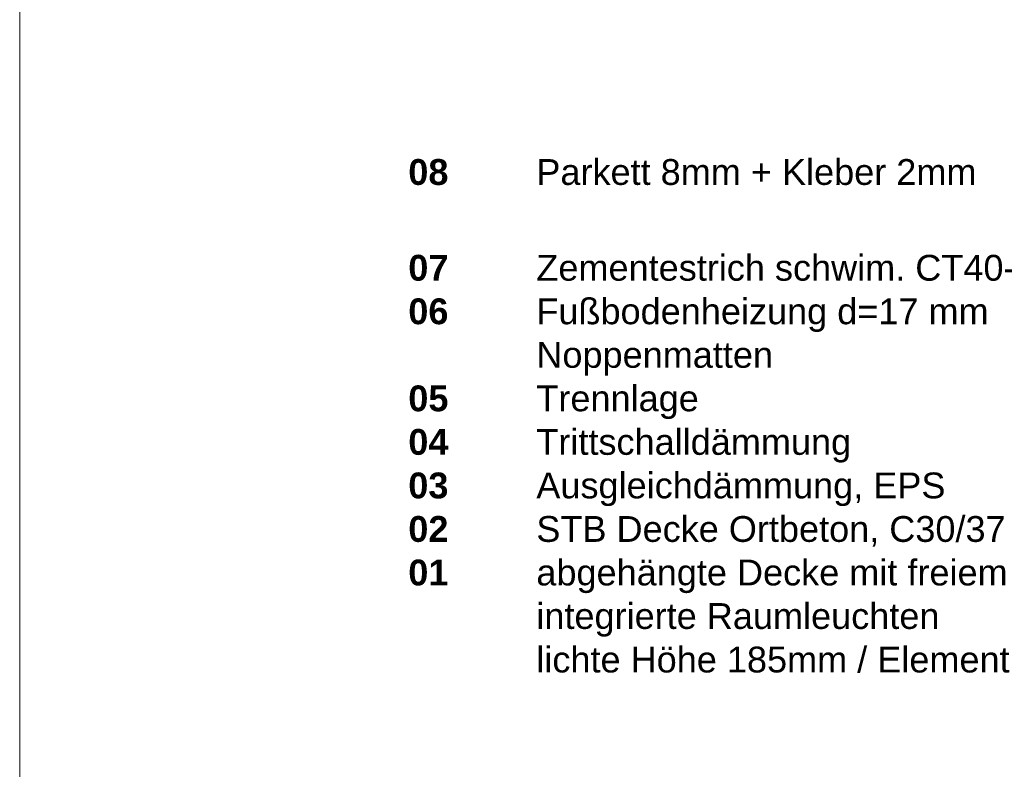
# Model space of a CAD drawing. Header units: metres. Extents: x 0.9 to 30.1, y -10.7 to 8.6.
# Tile 156 of 256: x 4 to 4.961, y -0.09 to 0.642. Entities that reach past the tile are written whole.
import ezdxf

# ---------------------------------------------------------------- set-up
doc = ezdxf.new("R2010")
doc.units = ezdxf.units.M
doc.layers.add('Keine', color=7, linetype='Continuous', lineweight=9)
doc.styles.add('Arial (bold)', font='arialbd.ttf')

msp = doc.modelspace()

# ---------------------------------------------------------------- linework, layer by layer
at = {"layer": 'Keine', "color": 255, "flags": 128}
msp.add_lwpolyline([(4, 1.8), (6, 1.8), (6, -0.6), (4, -0.6)], close=True, dxfattribs=at)

# ---------------------------------------------------------------- texts
at = {"layer": 'Keine', "color": 7, "insert": (4.3794, 0.50632), "char_height": 0.0252181, "attachment_point": 1, "line_spacing_factor": 1.011258, "style": 'Arial (bold)'}
msp.add_mtext('\\pxt4.957;08^I{\\fArial|b0|i0|c0|p0;Parkett 8mm + Kleber 2mm\\P^I}{\\fArial|b0|i0|c0|p0;\\H1.2x;\\P}07 ^I{\\fArial|b0|i0|c0|p0;Zementestrich schwim. CT40-F5\\P}06{\\fArial|b0|i0|c0|p0; ^I}{\\fArial|b0|i0|c0|p0;Fußbodenheizung d=17 mm \\P     ^INoppenmatten}{\\fArial|b0|i0|c0|p0;\\C1;\\P}05{\\fArial|b0|i0|c0|p0; ^ITrennlage}{\\fArial|b0|i0|c0|p0;\\P}04{\\fArial|b0|i0|c0|p0; ^ITrittschalld}{\\fArial|b0|i0|c0|p0;ämmung\\P}03{\\fArial|b0|i0|c0|p0; ^IAusgleich}{\\fArial|b0|i0|c0|p0;dämmung, EPS}{\\fArial|b0|i0|c0|p0;\\P}02{\\fArial|b0|i0|c0|p0; ^ISTB Decke Ortbeton, C30/37\\P}01{\\fArial|b0|i0|c0|p0;^Iabgehängte Decke mit freiem Querschnitt\\P^Iintegrierte Raumleuchten\\P^Ilichte Höhe 185mm / Elementhöhe 65mm}', dxfattribs=at)

doc.saveas('drawing.dxf')
